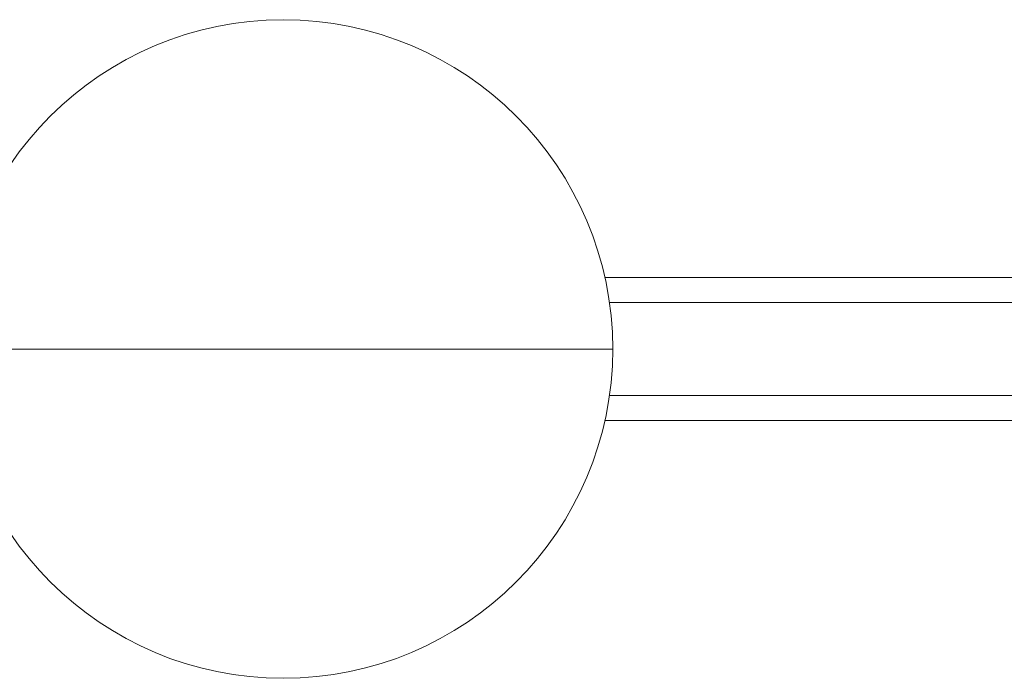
# Model space of a CAD drawing. Header units: millimetres. Extents: x -458 to 1924, y -69 to 431.
# Tile 32 of 49: x 490 to 579, y 370 to 430. Entities that reach past the tile are written whole.
import ezdxf

# ---------------------------------------------------------------- set-up
doc = ezdxf.new("R2010")
doc.units = ezdxf.units.MM

# ---------------------------------------------------------------- blocks, each defined once
blk = doc.blocks.new('Drawing View1')
at = {"color": 7, "linetype": 'Continuous', "lineweight": 18}
for p, q in [((470.11, 6.5), (399.287, 6.5)), ((399.697, 4.25), (470.11, 4.25)), ((370, 0), (340, 0)), ((370, 0), (400, 0)), ((399.697, -4.25), (470.11, -4.25)), ((399.287, -6.5), (470.11, -6.5))]:
    blk.add_line(p, q, dxfattribs=at)
for start, end in [(0, 180), (270, 0), (180, 270)]:
    blk.add_arc((370, 0), 30, start, end, dxfattribs=at)

msp = doc.modelspace()

# ---------------------------------------------------------------- block references
at = {"color": 7, "linetype": 'Continuous', "lineweight": 18}
msp.add_blockref('Drawing View1', (143.709, 400.142), dxfattribs=at)

doc.saveas('drawing.dxf')
